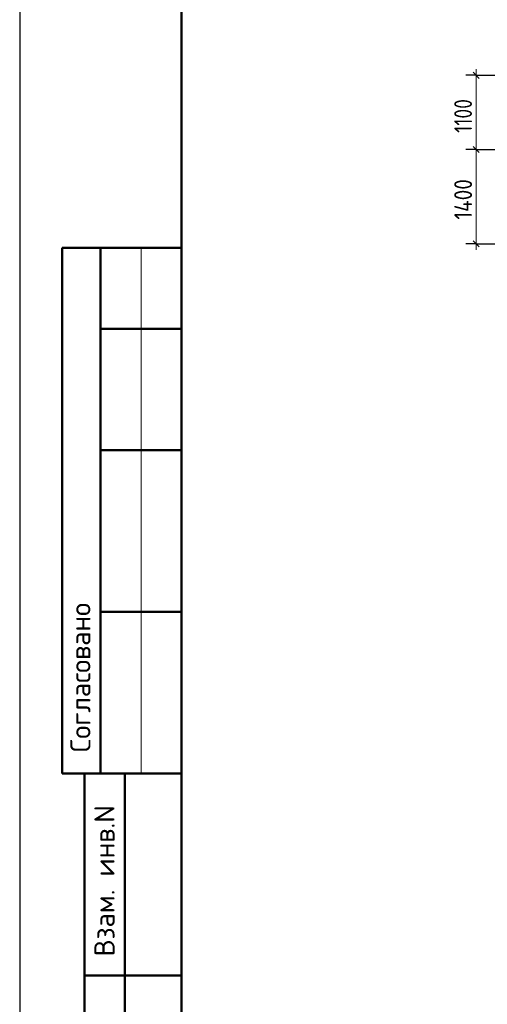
# Model space of a CAD drawing. Header units: millimetres. Extents: x 0 to 21000, y 0 to 14850.
# Tile 2 of 16: x 0 to 2890, y 3072 to 9162. Entities that reach past the tile are written whole.
import ezdxf

# ---------------------------------------------------------------- set-up
doc = ezdxf.new("R2010")
doc.units = ezdxf.units.MM
doc.layers.add('Standard', color=7, linetype='Continuous', lineweight=25)
doc.layers.add('Размерная линия_ общее', color=7, linetype='Continuous', lineweight=13)
doc.styles.add('ISOCPEUR', font='txt')

msp = doc.modelspace()

# ---------------------------------------------------------------- linework, layer by layer
at = {"layer": 'Standard', "color": 7, "linetype": 'Continuous', "lineweight": 25, "transparency": 33554687}
msp.add_line((1000, 14600), (1000, 529.1), dxfattribs=at)
at = {"layer": 'Standard', "color": 7, "linetype": 'Continuous', "lineweight": 50, "transparency": 33554687}
for p, q in [((3.1, 7750), (0, 7750)), ((1000, 7750), (263.4, 7750)), ((263.4, 7750), (263.4, 4500)), ((263.4, 7750), (263.4, 4500)), ((500, 7750), (500, 4500)), ((1000, 7250), (500, 7250)), ((1000, 6500), (500, 6500)), ((1000, 5500), (500, 5500)), ((0, 4500), (3.1, 4500)), ((263.4, 4500), (1000, 4500)), ((400, 250), (400, 4500)), ((400, 250), (400, 4500)), ((650, 250), (650, 4500)), ((400, 3250), (1000, 3250))]:
    msp.add_line(p, q, dxfattribs=at)
at = {"layer": 'Standard', "color": 7, "linetype": 'Continuous', "lineweight": 13, "transparency": 33554687}
msp.add_line((750, 7750), (750, 4500), dxfattribs=at)
at = {"layer": 'Standard', "color": 7, "linetype": 'Continuous', "lineweight": 25, "transparency": 33554687}
msp.add_lwpolyline([(0, 0), (21000, 0), (21000, 14850), (0, 14850), (0, 0)], close=True, dxfattribs=at)
at = {"layer": 'Standard', "color": 7, "linetype": 'Continuous', "lineweight": 50, "transparency": 33554687}
msp.add_lwpolyline([(1000, 14600), (20750, 14600), (20750, 250), (1000, 250), (1000, 14600)], close=True, dxfattribs=at)
at = {"layer": 'Размерная линия_ общее', "color": 7, "linetype": 'Continuous', "lineweight": 25, "transparency": 33554687}
for p, q in [((2839.8, 8798.9), (2802.3, 8836.4)), ((2839.8, 8340.6), (2802.3, 8378.1)), ((2839.8, 7757.2), (2802.3, 7794.7))]:
    msp.add_line(p, q, dxfattribs=at)
at = {"layer": 'Размерная линия_ общее', "color": 7, "linetype": 'Continuous', "lineweight": 13, "transparency": 33554687}
for p, q in [((2821, 8817.7), (2821, 8855.2)), ((2821, 8359.3), (2821, 8817.7)), ((2821, 7776), (2821, 7738.5))]:
    msp.add_line(p, q, dxfattribs=at)
at = {"layer": 'Размерная линия_ общее', "color": 7, "linetype": 'Continuous', "lineweight": -3, "transparency": 33554687}
for p, q in [((2821, 8817.7), (2758.5, 8817.7)), ((2821, 8817.7), (2883.5, 8817.7)), ((2821, 8817.7), (3073.9, 8817.7)), ((2821, 8359.3), (2758.5, 8359.3)), ((2821, 8359.3), (2883.5, 8359.3)), ((2821, 8359.3), (3318.8, 8359.3)), ((2821, 7776), (2758.5, 7776)), ((2821, 7776), (2883.5, 7776)), ((2821, 7776), (3318.8, 7776))]:
    msp.add_line(p, q, dxfattribs=at)
at = {"layer": 'Размерная линия_ общее', "color": 7, "linetype": 'Continuous', "lineweight": 13, "transparency": 33554687}
msp.add_lwpolyline([(2821, 7776), (2821, 7877.1), (2821, 7877.1), (2821, 8359.3)], dxfattribs=at)

# ---------------------------------------------------------------- texts
at = {"layer": 'Standard', "color": 7, "linetype": 'Continuous', "lineweight": 50, "transparency": 33554687, "char_height": 125, "attachment_point": 7, "rotation": 90, "style": 'ISOCPEUR'}
for s, insert, width in [('\\A1;{\\fISOCPEUR|i0|b0;\\H125.000000;\\W1.000000;\\C7;Согласовано}\\P', (437.5, 4630.7), 1035.938), ('\\A1;{\\fISOCPEUR|i0|b0;\\H125.000000;\\W1.000000;\\C7;Взам. инв.N}\\P', (586.5, 3367.9), 954.549)]:
    msp.add_mtext(s, dxfattribs=dict(at, insert=insert, width=width))
at = {"layer": 'Размерная линия_ общее', "color": 7, "linetype": 'Continuous', "lineweight": 25, "transparency": 33554687, "char_height": 110, "attachment_point": 7, "rotation": 90, "style": 'ISOCPEUR'}
for s, insert, width in [('\\W0.80;1100', (2796, 8462), 307.856), ('\\W0.87;1400', (2796, 7924.7), 344.716)]:
    msp.add_mtext(s, dxfattribs=dict(at, insert=insert, width=width))

doc.saveas('drawing.dxf')
